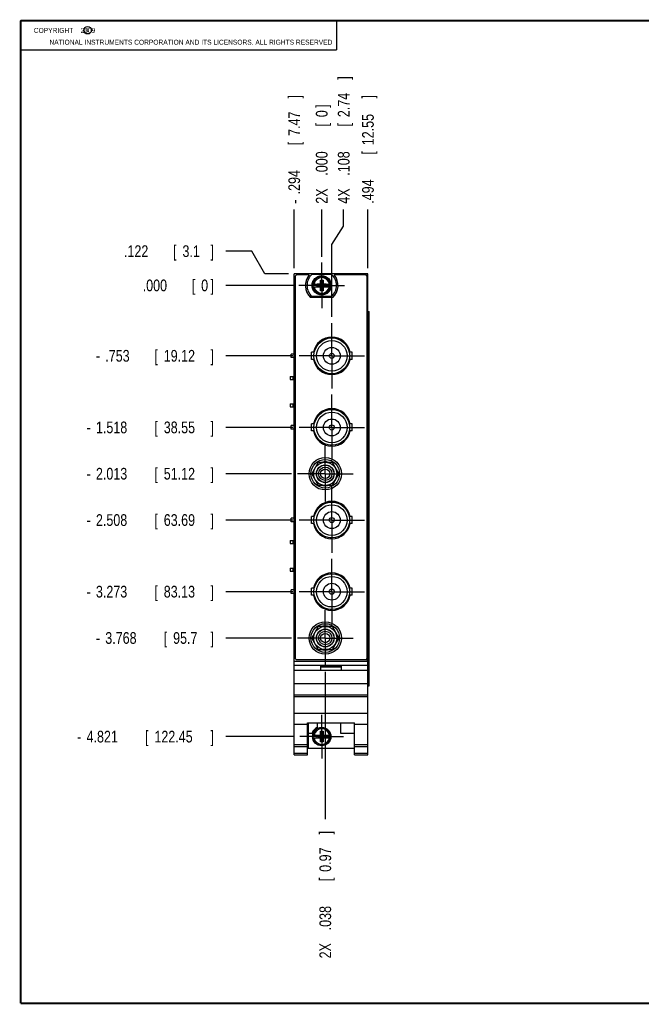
# Model space of a CAD drawing. Header units: inches. Extents: x 0.2 to 16.8, y 0.1 to 10.8.
# Tile 1 of 10: x 0.2 to 6.9, y 0.2 to 10.8. Entities that reach past the tile are written whole.
import ezdxf

# ---------------------------------------------------------------- set-up
doc = ezdxf.new("R2010")
doc.units = ezdxf.units.IN
doc.header["$LTSCALE"] = 0.935
doc.header["$MEASUREMENT"] = 0
doc.linetypes.add('CENTER', pattern=[0.6, 0.375, -0.075, 0.075, -0.075])
doc.layers.get('0').update_dxf_attribs({"linetype": 'CONTINUOUS'})
doc.layers.add('DEFAULT_1', color=7, linetype='CENTER')
doc.layers.add('DIMENSIONS', color=7, linetype='CONTINUOUS')
doc.styles.get("Standard").update_dxf_attribs({"font": 'txt', "width": 0.8})
doc.dimstyles.new('DIMSTYLE_2', dxfattribs={"dimtxt": 0.125, "dimasz": 0.18, "dimexe": 0.18, "dimexo": 0.0625, "dimgap": 0.09, "dimtad": 0, "dimtih": 1, "dimtoh": 1, "dimdec": 3, "dimzin": 4, "dimdsep": 46, "dimtxsty": 'STANDARD', "dimblk": '_FILLED', "dimblk1": '_FILLED', "dimblk2": '_FILLED', "dimcen": 0.09, "dimadec": 0, "dimazin": 0, "dimtp": 0.001, "dimtm": 0.001, "dimtfac": 1, "dimtdec": 3, "dimtofl": 0, "dimtmove": 0, "dimatfit": 3, "dimldrblk": '_FILLED', "dimfxl": 1, "dimtolj": 1, "dimtzin": 4, "dimarcsym": 0})

# ---------------------------------------------------------------- blocks, each defined once
blk = doc.blocks.new('*D5')
at = {"layer": 'DIMENSIONS', "color": 2, "linetype": 'CONTINUOUS'}
for p, q in [((2.723, 8.296), (2.442, 8.296)), ((2.859, 8.052), (2.723, 8.296)), ((3.112, 8.052), (2.859, 8.052))]:
    blk.add_line(p, q, dxfattribs=at)
at = {"layer": 'DIMENSIONS', "color": 2, "linetype": 'CONTINUOUS', "width": 0.8}
for s, p in [('.122', (1.355, 8.233)), ('[', (1.88, 8.233)), ('3.1', (1.98, 8.233)), (']', (2.28, 8.233))]:
    blk.add_text(s, height=0.125, dxfattribs=at).set_placement(p)
blk = doc.blocks.new('_FILLED')
at = {"color": 0, "linetype": 'BYBLOCK'}
blk.add_solid([(0, 0), (-1, 0.174), (-1, -0.174)], dxfattribs=at)
blk = doc.blocks.new('*D6')
at = {"layer": 'DIMENSIONS', "color": 2, "linetype": 'CONTINUOUS'}
blk.add_line((3.159, 7.177), (2.442, 7.177), dxfattribs=at)
at = {"layer": 'DIMENSIONS', "color": 2, "linetype": 'CONTINUOUS', "width": 0.8}
for s, p in [('-', (1.055, 7.115)), ('.753', (1.155, 7.115)), ('[', (1.68, 7.115)), ('19.12', (1.78, 7.115)), (']', (2.28, 7.115))]:
    blk.add_text(s, height=0.125, dxfattribs=at).set_placement(p)
blk = doc.blocks.new('*D7')
at = {"layer": 'DIMENSIONS', "color": 2, "linetype": 'CONTINUOUS'}
blk.add_line((3.159, 6.412), (2.442, 6.412), dxfattribs=at)
at = {"layer": 'DIMENSIONS', "color": 2, "linetype": 'CONTINUOUS', "width": 0.8}
for s, p in [('1.518', (1.055, 6.35)), ('[', (1.68, 6.35)), ('38.55', (1.78, 6.35)), (']', (2.28, 6.35)), ('-', (0.955, 6.35))]:
    blk.add_text(s, height=0.125, dxfattribs=at).set_placement(p)
blk = doc.blocks.new('*D8')
at = {"layer": 'DIMENSIONS', "color": 2, "linetype": 'CONTINUOUS'}
blk.add_line((3.146, 5.917), (2.442, 5.917), dxfattribs=at)
at = {"layer": 'DIMENSIONS', "color": 2, "linetype": 'CONTINUOUS', "width": 0.8}
for s, p in [('-', (0.955, 5.855)), ('2.013', (1.055, 5.855)), ('[', (1.68, 5.855)), ('51.12', (1.78, 5.855)), (']', (2.28, 5.855))]:
    blk.add_text(s, height=0.125, dxfattribs=at).set_placement(p)
blk = doc.blocks.new('*D9')
at = {"layer": 'DIMENSIONS', "color": 2, "linetype": 'CONTINUOUS'}
blk.add_line((3.159, 5.422), (2.442, 5.422), dxfattribs=at)
at = {"layer": 'DIMENSIONS', "color": 2, "linetype": 'CONTINUOUS', "width": 0.8}
for s, p in [('2.508', (1.055, 5.36)), ('[', (1.68, 5.36)), ('63.69', (1.78, 5.36)), (']', (2.28, 5.36)), ('-', (0.955, 5.36))]:
    blk.add_text(s, height=0.125, dxfattribs=at).set_placement(p)
blk = doc.blocks.new('*D10')
at = {"layer": 'DIMENSIONS', "color": 2, "linetype": 'CONTINUOUS'}
blk.add_line((3.159, 4.657), (2.442, 4.657), dxfattribs=at)
at = {"layer": 'DIMENSIONS', "color": 2, "linetype": 'CONTINUOUS', "width": 0.8}
for s, p in [('-', (0.955, 4.595)), ('3.273', (1.055, 4.595)), ('[', (1.68, 4.595)), ('83.13', (1.78, 4.595)), (']', (2.28, 4.595))]:
    blk.add_text(s, height=0.125, dxfattribs=at).set_placement(p)
blk = doc.blocks.new('*D11')
at = {"layer": 'DIMENSIONS', "color": 2, "linetype": 'CONTINUOUS'}
blk.add_line((3.146, 4.162), (2.442, 4.162), dxfattribs=at)
at = {"layer": 'DIMENSIONS', "color": 2, "linetype": 'CONTINUOUS', "width": 0.8}
for s, p in [('3.768', (1.155, 4.1)), ('[', (1.78, 4.1)), ('95.7', (1.88, 4.1)), (']', (2.28, 4.1)), ('-', (1.055, 4.1))]:
    blk.add_text(s, height=0.125, dxfattribs=at).set_placement(p)
blk = doc.blocks.new('*D12')
at = {"layer": 'DIMENSIONS', "color": 2, "linetype": 'CONTINUOUS'}
blk.add_line((3.172, 3.109), (2.442, 3.109), dxfattribs=at)
at = {"layer": 'DIMENSIONS', "color": 2, "linetype": 'CONTINUOUS', "width": 0.8}
for s, p in [('4.821', (0.955, 3.046)), ('[', (1.58, 3.046)), ('122.45', (1.68, 3.046)), (']', (2.28, 3.046)), ('-', (0.855, 3.046))]:
    blk.add_text(s, height=0.125, dxfattribs=at).set_placement(p)
blk = doc.blocks.new('*D13')
at = {"layer": 'DIMENSIONS', "color": 2, "linetype": 'CONTINUOUS'}
blk.add_line((3.163, 7.93), (2.442, 7.93), dxfattribs=at)
at = {"layer": 'DIMENSIONS', "color": 2, "linetype": 'CONTINUOUS', "width": 0.8}
for s, p in [('[', (2.08, 7.867)), (']', (2.28, 7.867)), ('.000', (1.555, 7.867)), ('0', (2.18, 7.867))]:
    blk.add_text(s, height=0.125, dxfattribs=at).set_placement(p)
blk = doc.blocks.new('*D14')
at = {"layer": 'DIMENSIONS', "color": 2, "linetype": 'CONTINUOUS'}
for p, q in [((3.703, 8.561), (3.703, 8.739)), ((3.577, 8.367), (3.703, 8.561)), ((3.577, 7.595), (3.577, 8.367))]:
    blk.add_line(p, q, dxfattribs=at)
at = {"layer": 'DIMENSIONS', "color": 2, "linetype": 'CONTINUOUS', "width": 0.8}
for s, p in [(']', (3.766, 10.127)), ('2.74', (3.766, 9.727)), ('[', (3.766, 9.627)), ('.108', (3.766, 9.102)), ('4X ', (3.766, 8.802))]:
    blk.add_text(s, height=0.125, rotation=90, dxfattribs=at).set_placement(p)
blk = doc.blocks.new('*D15')
at = {"layer": 'DIMENSIONS', "color": 2, "linetype": 'CONTINUOUS'}
blk.add_line((3.963, 8.114), (3.963, 8.739), dxfattribs=at)
at = {"layer": 'DIMENSIONS', "color": 2, "linetype": 'CONTINUOUS', "width": 0.8}
for s, p in [(']', (4.025, 9.927)), ('12.55', (4.025, 9.427)), ('[', (4.025, 9.327)), ('.494', (4.025, 8.802))]:
    blk.add_text(s, height=0.125, rotation=90, dxfattribs=at).set_placement(p)
blk = doc.blocks.new('*D16')
at = {"layer": 'DIMENSIONS', "color": 2, "linetype": 'CONTINUOUS'}
blk.add_line((3.175, 8.114), (3.175, 8.739), dxfattribs=at)
at = {"layer": 'DIMENSIONS', "color": 2, "linetype": 'CONTINUOUS', "width": 0.8}
for s, p in [(']', (3.237, 9.927)), ('7.47', (3.237, 9.527)), ('[', (3.237, 9.427)), ('.294', (3.237, 8.902)), ('-', (3.237, 8.802))]:
    blk.add_text(s, height=0.125, rotation=90, dxfattribs=at).set_placement(p)
blk = doc.blocks.new('*D17')
at = {"layer": 'DIMENSIONS', "color": 2, "linetype": 'CONTINUOUS'}
blk.add_line((3.507, 3.802), (3.507, 2.226), dxfattribs=at)
at = {"layer": 'DIMENSIONS', "color": 2, "linetype": 'CONTINUOUS', "width": 0.8}
for s, p in [(']', (3.569, 2.064)), ('0.97', (3.569, 1.664)), ('[', (3.569, 1.564)), ('.038', (3.569, 1.039)), ('2X ', (3.569, 0.739))]:
    blk.add_text(s, height=0.125, rotation=90, dxfattribs=at).set_placement(p)
blk = doc.blocks.new('*D18')
at = {"layer": 'DIMENSIONS', "color": 2, "linetype": 'CONTINUOUS'}
blk.add_line((3.469, 8.236), (3.469, 8.739), dxfattribs=at)
at = {"layer": 'DIMENSIONS', "color": 2, "linetype": 'CONTINUOUS', "width": 0.8}
for s, p in [(']', (3.531, 9.827)), ('0', (3.531, 9.727)), ('[', (3.531, 9.627)), ('.000', (3.531, 9.102)), ('2X ', (3.531, 8.802))]:
    blk.add_text(s, height=0.125, rotation=90, dxfattribs=at).set_placement(p)

msp = doc.modelspace()

# ---------------------------------------------------------------- linework, layer by layer
at = {"color": 2, "linetype": 'CONTINUOUS'}
for p, q in [((0.25, 10.7586), (3.625, 10.7586)), ((0.25, 10.7586), (0.25, 10.4456)), ((3.625, 10.7586), (3.625, 10.4456)), ((0.25, 10.4456), (3.625, 10.4456))]:
    msp.add_line(p, q, dxfattribs=at)
at = {"color": 7, "linetype": 'CONTINUOUS'}
for p, q in [((3.1746, 2.914), (3.1746, 8.0519)), ((3.9626, 8.0519), (3.1746, 8.0519)), ((3.1846, 8.0219), (3.1846, 3.9519)), ((3.3341, 8.0419), (3.2046, 8.0419)), ((3.3649, 8.0484), (3.5724, 8.0484)), ((3.9326, 8.0419), (3.6031, 8.0419)), ((3.9526, 3.9519), (3.9526, 8.0219)), ((3.9626, 2.914), (3.9626, 8.0519)), ((3.374, 7.9436), (3.4569, 7.9436)), ((3.374, 7.9161), (3.4569, 7.9161)), ((3.4201, 7.9181), (3.4201, 7.9416)), ((3.4201, 7.9181), (3.5171, 7.9416)), ((3.4569, 7.9416), (3.4201, 7.9416)), ((3.4201, 7.9416), (3.5171, 7.9181)), ((3.4201, 7.9181), (3.4569, 7.9181)), ((3.4548, 7.8728), (3.4824, 7.9869)), ((3.4548, 7.9436), (3.4548, 7.9869)), ((3.4824, 7.8728), (3.4548, 7.9869)), ((3.4548, 7.9869), (3.4824, 7.9869)), ((3.4548, 7.8728), (3.4548, 7.9161)), ((3.4569, 7.9436), (3.4569, 7.9416)), ((3.4569, 7.9181), (3.4803, 7.9416)), ((3.4803, 7.9181), (3.4569, 7.9416)), ((3.4569, 7.9161), (3.4569, 7.9181)), ((3.4803, 7.9436), (3.4803, 7.9416)), ((3.4803, 7.9436), (3.5633, 7.9436)), ((3.5171, 7.9416), (3.4803, 7.9416)), ((3.4803, 7.9161), (3.4803, 7.9181)), ((3.4803, 7.9181), (3.5171, 7.9181)), ((3.4803, 7.9161), (3.5633, 7.9161)), ((3.4824, 7.9869), (3.4824, 7.9436)), ((3.4824, 7.9161), (3.4824, 7.8728)), ((3.5171, 7.9181), (3.5171, 7.9416)), ((3.5869, 7.8009), (3.3504, 7.8009)), ((3.5724, 7.8114), (3.3649, 7.8114)), ((3.4824, 7.8728), (3.4548, 7.8728)), ((3.9626, 7.6519), (3.9743, 7.6519)), ((3.9743, 3.6519), (3.9743, 7.6519)), ((3.5581, 7.3751), (3.5581, 7.3673)), ((3.5766, 7.3682), (3.5685, 7.3763)), ((3.1436, 7.1577), (3.1436, 7.1967)), ((3.1746, 7.1967), (3.1436, 7.1967)), ((3.1746, 7.1577), (3.1436, 7.1577)), ((3.3596, 7.1392), (3.3596, 7.2152)), ((3.3894, 7.2152), (3.3596, 7.2152)), ((3.7936, 7.2152), (3.7638, 7.2152)), ((3.7936, 7.1392), (3.7936, 7.2152)), ((3.3894, 7.1392), (3.3596, 7.1392)), ((3.7936, 7.1392), (3.7638, 7.1392)), ((3.1296, 6.9577), (3.1296, 6.9257)), ((3.1296, 6.9577), (3.1746, 6.9577)), ((3.5581, 6.9871), (3.5581, 6.9793)), ((3.5766, 6.9862), (3.5685, 6.9781)), ((3.1296, 6.9257), (3.1746, 6.9257)), ((3.1296, 6.6627), (3.1296, 6.6307)), ((3.1296, 6.6627), (3.1746, 6.6627)), ((3.1296, 6.6307), (3.1746, 6.6307)), ((3.5581, 6.6101), (3.5581, 6.6023)), ((3.5766, 6.6032), (3.5685, 6.6113)), ((3.1436, 6.3927), (3.1436, 6.4317)), ((3.1746, 6.4317), (3.1436, 6.4317)), ((3.3596, 6.3742), (3.3596, 6.4502)), ((3.3894, 6.4502), (3.3596, 6.4502)), ((3.7936, 6.4502), (3.7638, 6.4502)), ((3.7936, 6.3742), (3.7936, 6.4502)), ((3.1746, 6.3927), (3.1436, 6.3927)), ((3.3894, 6.3742), (3.3596, 6.3742)), ((3.7936, 6.3742), (3.7638, 6.3742)), ((3.5581, 6.2221), (3.5581, 6.2143)), ((3.5766, 6.2212), (3.5685, 6.2131)), ((3.3623, 5.9172), (3.4344, 6.0422)), ((3.4344, 6.0422), (3.5788, 6.0422)), ((3.5788, 6.0422), (3.6509, 5.9172)), ((3.4344, 5.7922), (3.3623, 5.9172)), ((3.4021, 5.9863), (3.4005, 5.9879)), ((3.6509, 5.9172), (3.5788, 5.7922)), ((3.6127, 5.9879), (3.6111, 5.9863)), ((3.4005, 5.8465), (3.4021, 5.8481)), ((3.5788, 5.7922), (3.4344, 5.7922)), ((3.6111, 5.8481), (3.6127, 5.8465)), ((3.5581, 5.6201), (3.5581, 5.6123)), ((3.5766, 5.6132), (3.5685, 5.6213)), ((3.1436, 5.4027), (3.1436, 5.4417)), ((3.1746, 5.4417), (3.1436, 5.4417)), ((3.1746, 5.4027), (3.1436, 5.4027)), ((3.3596, 5.3842), (3.3596, 5.4602)), ((3.3894, 5.4602), (3.3596, 5.4602)), ((3.3894, 5.3842), (3.3596, 5.3842)), ((3.7936, 5.4602), (3.7638, 5.4602)), ((3.7936, 5.3842), (3.7638, 5.3842)), ((3.7936, 5.3842), (3.7936, 5.4602)), ((3.1296, 5.2027), (3.1296, 5.1707)), ((3.1296, 5.2027), (3.1746, 5.2027)), ((3.1296, 5.1707), (3.1746, 5.1707)), ((3.5581, 5.2321), (3.5581, 5.2243)), ((3.5766, 5.2312), (3.5685, 5.2231)), ((3.1296, 4.9077), (3.1746, 4.9077)), ((3.1296, 4.9077), (3.1296, 4.8757)), ((3.1296, 4.8757), (3.1746, 4.8757)), ((3.5581, 4.8551), (3.5581, 4.8473)), ((3.5766, 4.8482), (3.5685, 4.8563)), ((3.1746, 4.6767), (3.1436, 4.6767)), ((3.1436, 4.6377), (3.1436, 4.6767)), ((3.1746, 4.6377), (3.1436, 4.6377)), ((3.3894, 4.6952), (3.3596, 4.6952)), ((3.3596, 4.6192), (3.3596, 4.6952)), ((3.7936, 4.6952), (3.7638, 4.6952)), ((3.7936, 4.6192), (3.7936, 4.6952)), ((3.3894, 4.6192), (3.3596, 4.6192)), ((3.7936, 4.6192), (3.7638, 4.6192)), ((3.5581, 4.4671), (3.5581, 4.4593)), ((3.5766, 4.4662), (3.5685, 4.4581)), ((3.3623, 4.1622), (3.4344, 4.2872)), ((3.4021, 4.2313), (3.4005, 4.2329)), ((3.4344, 4.2872), (3.5788, 4.2872)), ((3.5788, 4.2872), (3.6509, 4.1622)), ((3.6127, 4.2329), (3.6111, 4.2313)), ((3.4344, 4.0372), (3.3623, 4.1622)), ((3.6509, 4.1622), (3.5788, 4.0372)), ((3.4005, 4.0915), (3.4021, 4.0931)), ((3.5788, 4.0372), (3.4344, 4.0372)), ((3.6111, 4.0931), (3.6127, 4.0915)), ((3.1746, 3.916), (3.9626, 3.916)), ((3.2046, 3.9319), (3.9326, 3.9319)), ((3.1746, 3.873), (3.9626, 3.873)), ((3.9626, 3.816), (3.1746, 3.816)), ((3.4586, 3.863), (3.6786, 3.863)), ((3.4586, 3.816), (3.4586, 3.863)), ((3.4586, 3.856), (3.6786, 3.856)), ((3.6786, 3.816), (3.6786, 3.863)), ((3.1746, 3.676), (3.9626, 3.676)), ((3.9626, 3.6519), (3.9743, 3.6519)), ((3.1746, 3.556), (3.9626, 3.556)), ((3.1746, 3.5364), (3.9626, 3.5364)), ((3.1746, 3.3607), (3.9626, 3.3607)), ((3.1746, 3.241), (3.3166, 3.241)), ((3.3166, 3.2562), (3.8206, 3.2562)), ((3.3166, 2.914), (3.3166, 3.2562)), ((3.3226, 3.2562), (3.3226, 2.987)), ((3.4196, 3.2562), (3.4196, 3.2063)), ((3.4548, 3.166), (3.4824, 3.166)), ((3.4824, 3.0519), (3.4548, 3.166)), ((3.4548, 3.1227), (3.4548, 3.166)), ((3.4548, 3.0519), (3.4824, 3.166)), ((3.4824, 3.166), (3.4824, 3.1227)), ((3.6696, 3.2562), (3.6696, 3.147)), ((3.8206, 2.914), (3.8206, 3.2562)), ((3.8206, 3.241), (3.9626, 3.241)), ((3.3226, 3.147), (3.3664, 3.147)), ((3.374, 3.1227), (3.4569, 3.1227)), ((3.374, 3.0952), (3.4569, 3.0952)), ((3.4201, 3.0972), (3.5171, 3.1207)), ((3.4569, 3.1207), (3.4201, 3.1207)), ((3.4201, 3.1207), (3.5171, 3.0972)), ((3.4201, 3.0972), (3.4201, 3.1207)), ((3.4201, 3.0972), (3.4569, 3.0972)), ((3.4548, 3.0519), (3.4548, 3.0952)), ((3.4824, 3.0519), (3.4548, 3.0519)), ((3.4569, 3.1227), (3.4569, 3.1207)), ((3.4803, 3.0972), (3.4569, 3.1207)), ((3.4569, 3.0972), (3.4803, 3.1207)), ((3.4569, 3.0952), (3.4569, 3.0972)), ((3.4803, 3.1227), (3.5633, 3.1227)), ((3.4803, 3.1227), (3.4803, 3.1207)), ((3.5171, 3.1207), (3.4803, 3.1207)), ((3.4803, 3.0972), (3.5171, 3.0972)), ((3.4803, 3.0952), (3.4803, 3.0972)), ((3.4803, 3.0952), (3.5633, 3.0952)), ((3.4824, 3.0952), (3.4824, 3.0519)), ((3.5171, 3.0972), (3.5171, 3.1207)), ((3.6696, 3.147), (3.8206, 3.147)), ((3.1746, 3.024), (3.3166, 3.024)), ((3.1746, 3.0047), (3.3166, 3.0047)), ((3.3226, 2.987), (3.8206, 2.987)), ((3.8206, 3.024), (3.9626, 3.024)), ((3.8206, 3.0047), (3.9626, 3.0047)), ((3.1746, 2.9319), (3.3166, 2.9319)), ((3.1746, 2.914), (3.3166, 2.914)), ((3.8206, 2.9319), (3.9626, 2.9319)), ((3.8206, 2.914), (3.9626, 2.914))]:
    msp.add_line(p, q, dxfattribs=at)
at = {"color": 9, "linetype": 'CONTINUOUS'}
for p, q in [((3.9506, 8.0519), (3.9506, 8.0293)), ((3.9656, 3.6519), (3.9656, 7.6519)), ((3.9742, 3.6519), (3.9742, 7.6519)), ((3.1596, 6.9577), (3.1596, 6.9257)), ((3.1596, 6.6627), (3.1596, 6.6307)), ((3.1596, 5.2027), (3.1596, 5.1707)), ((3.1596, 4.9077), (3.1596, 4.8757)), ((3.9506, 3.9444), (3.9506, 3.916))]:
    msp.add_line(p, q, dxfattribs=at)
at = {"color": 7, "linetype": 'CONTINUOUS', "const_width": 0.02}
for points in [[(0.25, 10.7586), (0.25, 0.2586)], [(16.75, 10.7586), (0.25, 10.7586)], [(0.25, 0.2586), (16.75, 0.2586)]]:
    msp.add_lwpolyline(points, dxfattribs=at)
at = {"color": 2, "linetype": 'CONTINUOUS'}
msp.add_circle((0.9659, 10.6562), 0.0403, dxfattribs=at)
at = {"color": 7, "linetype": 'CONTINUOUS'}
for centre, radius in [((3.4686, 7.9299), 0.1025), ((3.4686, 7.9299), 0.098), ((3.5766, 7.1772), 0.191), ((3.5766, 7.1772), 0.1635), ((3.5766, 7.1772), 0.09), ((3.5766, 7.1772), 0.0275), ((3.5766, 6.4122), 0.191), ((3.5766, 6.4122), 0.1635), ((3.5766, 6.4122), 0.09), ((3.5766, 6.4122), 0.0275), ((3.5066, 5.9172), 0.173), ((3.5066, 5.9172), 0.153), ((3.5066, 5.9172), 0.124), ((3.5066, 5.9172), 0.095), ((3.5066, 5.9172), 0.093), ((3.5066, 5.9172), 0.0715), ((3.5066, 5.9172), 0.05), ((3.5766, 5.4222), 0.191), ((3.5766, 5.4222), 0.1635), ((3.5766, 5.4222), 0.09), ((3.5766, 5.4222), 0.0275), ((3.5766, 4.6572), 0.191), ((3.5766, 4.6572), 0.1635), ((3.5766, 4.6572), 0.09), ((3.5766, 4.6572), 0.0275), ((3.5066, 4.1622), 0.173), ((3.5066, 4.1622), 0.153), ((3.5066, 4.1622), 0.124), ((3.5066, 4.1622), 0.095), ((3.5066, 4.1622), 0.093), ((3.5066, 4.1622), 0.0715), ((3.5066, 4.1622), 0.05), ((3.4686, 3.109), 0.098)]:
    msp.add_circle(centre, radius, dxfattribs=at)
for centre, radius, start, end in [((3.2046, 8.0219), 0.02, 90, 180), ((3.4686, 7.9299), 0.175, 140.20818, 227.4886), ((3.4686, 7.9299), 0.1575, 131.20295, 228.79705), ((3.4686, 7.9299), 0.1575, 311.20295, 48.79705), ((3.4686, 7.9299), 0.175, 312.5114, 39.79182), ((3.9326, 8.0219), 0.02, 0, 90), ((3.4686, 7.9299), 0.0956, 171.71661, 188.28339), ((3.4686, 7.9299), 0.0956, 351.71661, 8.28339), ((3.5766, 7.1772), 0.2, 10.99349, 169.00651), ((3.5766, 7.1772), 0.2, 190.99349, 349.00651), ((3.5766, 6.4122), 0.2, 10.99349, 169.00651), ((3.5766, 6.4122), 0.2, 190.99349, 349.00651), ((3.5066, 5.9172), 0.1275, 138.66925, 146.3236), ((3.5066, 5.9172), 0.1275, 78.6764, 101.3236), ((3.5066, 5.9172), 0.1275, 33.6764, 41.33075), ((3.5066, 5.9172), 0.1275, 213.6764, 221.33075), ((3.5066, 5.9172), 0.1275, 258.6764, 281.3236), ((3.5066, 5.9172), 0.1275, 318.66925, 326.3236), ((3.5766, 5.4222), 0.2, 10.99349, 169.00651), ((3.5766, 5.4222), 0.2, 190.99349, 349.00651), ((3.5766, 4.6572), 0.2, 10.99349, 169.00651), ((3.5766, 4.6572), 0.2, 190.99349, 349.00651), ((3.5066, 4.1622), 0.1275, 138.66925, 146.3236), ((3.5066, 4.1622), 0.1275, 78.6764, 101.3236), ((3.5066, 4.1622), 0.1275, 33.6764, 41.33075), ((3.5066, 4.1622), 0.1275, 213.6764, 221.33075), ((3.5066, 4.1622), 0.1275, 258.6764, 281.3236), ((3.5066, 4.1622), 0.1275, 318.66925, 326.3236), ((3.2046, 3.9519), 0.02, 180, 270), ((3.9326, 3.9519), 0.02, 270, 360), ((3.4686, 3.109), 0.109, 116.71426, 159.59683), ((3.4686, 3.109), 0.0956, 171.71661, 188.28339), ((3.4686, 3.109), 0.0956, 351.71661, 8.28339)]:
    msp.add_arc(centre, radius, start, end, dxfattribs=at)
at = {"color": 9, "linetype": 'CONTINUOUS'}
for centre, radius, start, end in [((3.4686, 7.9299), 0.0947, 8.36374, 171.63626), ((3.4686, 7.9299), 0.0832, 9.53359, 170.46641), ((3.4686, 7.9299), 0.0947, 188.36374, 351.63626), ((3.4686, 7.9299), 0.0832, 189.53359, 350.46641), ((3.4686, 3.109), 0.0947, 8.36374, 171.63626), ((3.4686, 3.109), 0.0832, 9.53359, 170.46641), ((3.4686, 3.109), 0.0947, 188.36374, 351.63626), ((3.4686, 3.109), 0.0832, 189.53359, 350.46641)]:
    msp.add_arc(centre, radius, start, end, dxfattribs=at)
at = {"layer": 'DEFAULT_1', "color": 7, "linetype": 'CENTER'}
for p, q in [((3.4686, 7.9299), (3.4686, 8.1734)), ((3.4686, 7.9299), (3.2251, 7.9299)), ((3.4686, 7.9299), (3.4686, 7.6864)), ((3.4686, 7.9299), (3.7121, 7.9299)), ((3.5766, 7.1772), (3.5766, 7.5322)), ((3.5766, 7.1772), (3.2216, 7.1772)), ((3.5766, 7.1772), (3.5766, 6.8222)), ((3.5766, 7.1772), (3.9316, 7.1772)), ((3.5766, 6.4122), (3.5766, 6.7672)), ((3.5766, 6.4122), (3.2216, 6.4122)), ((3.5766, 6.4122), (3.5766, 6.0572)), ((3.5766, 6.4122), (3.9316, 6.4122)), ((3.5066, 5.9172), (3.5066, 6.2152)), ((3.5066, 5.9172), (3.2086, 5.9172)), ((3.5066, 5.9172), (3.5066, 5.6192)), ((3.5066, 5.9172), (3.8046, 5.9172)), ((3.5766, 5.4222), (3.5766, 5.7772)), ((3.5766, 5.4222), (3.2216, 5.4222)), ((3.5766, 5.4222), (3.9316, 5.4222)), ((3.5766, 5.4222), (3.5766, 5.0672)), ((3.5766, 4.6572), (3.5766, 5.0122)), ((3.5766, 4.6572), (3.2216, 4.6572)), ((3.5766, 4.6572), (3.9316, 4.6572)), ((3.5766, 4.6572), (3.5766, 4.3022)), ((3.5066, 4.1622), (3.5066, 4.4602)), ((3.5066, 4.1622), (3.2086, 4.1622)), ((3.5066, 4.1622), (3.8046, 4.1622)), ((3.5066, 4.1622), (3.5066, 3.8642)), ((3.4686, 3.109), (3.4686, 3.343)), ((3.4686, 3.109), (3.2346, 3.109)), ((3.4686, 3.109), (3.7026, 3.109)), ((3.4686, 3.109), (3.4686, 2.875))]:
    msp.add_line(p, q, dxfattribs=at)

# ---------------------------------------------------------------- texts
at = {"color": 2, "linetype": 'CONTINUOUS', "width": 0.8}
for s, p in [('c', (0.946, 10.6363)), ('NATIONAL INSTRUMENTS CORPORATION AND ITS LICENSORS. ALL RIGHTS RESERVED', (0.5583, 10.5016))]:
    msp.add_text(s, height=0.053, dxfattribs=at).set_placement(p)
at = {"color": 2, "linetype": 'CONTINUOUS', "insert": (0.3125, 10.6805), "char_height": 0.053, "width": 0.8904, "attachment_point": 1}
msp.add_mtext('    COPYRIGHT    2009', dxfattribs=at)

# ---------------------------------------------------------------- dimensions: what is measured, and where the dimension line sits
at = {"layer": 'DIMENSIONS', "color": 2, "linetype": 'CONTINUOUS'}
for feature_location, offset, dtype, origin, text, picture, middle in [((3.5766, 7.5947), (0.1265, 1.1447), 0, (3.4686, 8.1734), '4X <>', '*D14', (3.7031, 9.5144)), ((3.1746, 8.1144), (0, 0.625), 1, (3.4686, 8.1734), '-<>', '*D16', (3.1746, 9.4144)), ((3.4686051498, 8.2358600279), (0, 0.5035), 1, (3.4686051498, 8.1733600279), '2X <>', '*D18', (3.4686051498, 9.3643600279)), ((3.1721, 3.109), (-0.73, 0), 0, (3.2251, 7.9299), '-<>', '*D12', (1.6171, 3.109)), ((3.1591, 6.4122), (-0.717, 0), 0, (3.2251, 7.9299), '-<>', '*D7', (1.6671, 6.4122)), ((3.1461, 5.9172), (-0.704, 0), 0, (3.2251, 7.9299), '-<>', '*D8', (1.6671, 5.9172)), ((3.1591, 5.4222), (-0.717, 0), 0, (3.2251, 7.9299), '-<>', '*D9', (1.6671, 5.4222)), ((3.1591, 4.6572), (-0.717, 0), 0, (3.2251, 7.9299), '-<>', '*D10', (1.6671, 4.6572)), ((3.1591, 7.1772), (-0.717, 0), 0, (3.2251, 7.9299), '-<>', '*D6', (1.7171, 7.1772)), ((3.1461, 4.1622), (-0.704, 0), 0, (3.2251, 7.9299), '-<>', '*D11', (1.7171, 4.1622)), ((3.5066, 3.8017), (0, -1.5753), 1, (3.4686, 7.9299), '2X <>', '*D17', (3.5066, 1.4515))]:
    dim = msp.add_ordinate_dim(feature_location=feature_location, offset=offset, dtype=dtype, origin=origin, text=text, dimstyle='DIMSTYLE_2', dxfattribs=at)
    dim.commit()
    dim.dimension.update_dxf_attribs({"geometry": picture, "text_midpoint": middle})
for feature_location, offset, dtype, origin, picture, middle in [((3.9626, 8.1144), (0, 0.625), 1, (3.4686, 8.1734), '*D15', (3.9626, 9.4144)), ((3.1121, 8.0519), (-0.67, 0.2438), 0, (3.2251, 7.9299), '*D5', (1.8671, 8.2957)), ((3.1626051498, 7.9298600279), (-0.7205, 0), 0, (3.2251051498, 7.9298600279), '*D13', (1.9671051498, 7.9298600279))]:
    dim = msp.add_ordinate_dim(feature_location=feature_location, offset=offset, dtype=dtype, origin=origin, dimstyle='DIMSTYLE_2', dxfattribs=at)
    dim.commit()
    dim.dimension.update_dxf_attribs({"geometry": picture, "text_midpoint": middle})

doc.saveas('drawing.dxf')
